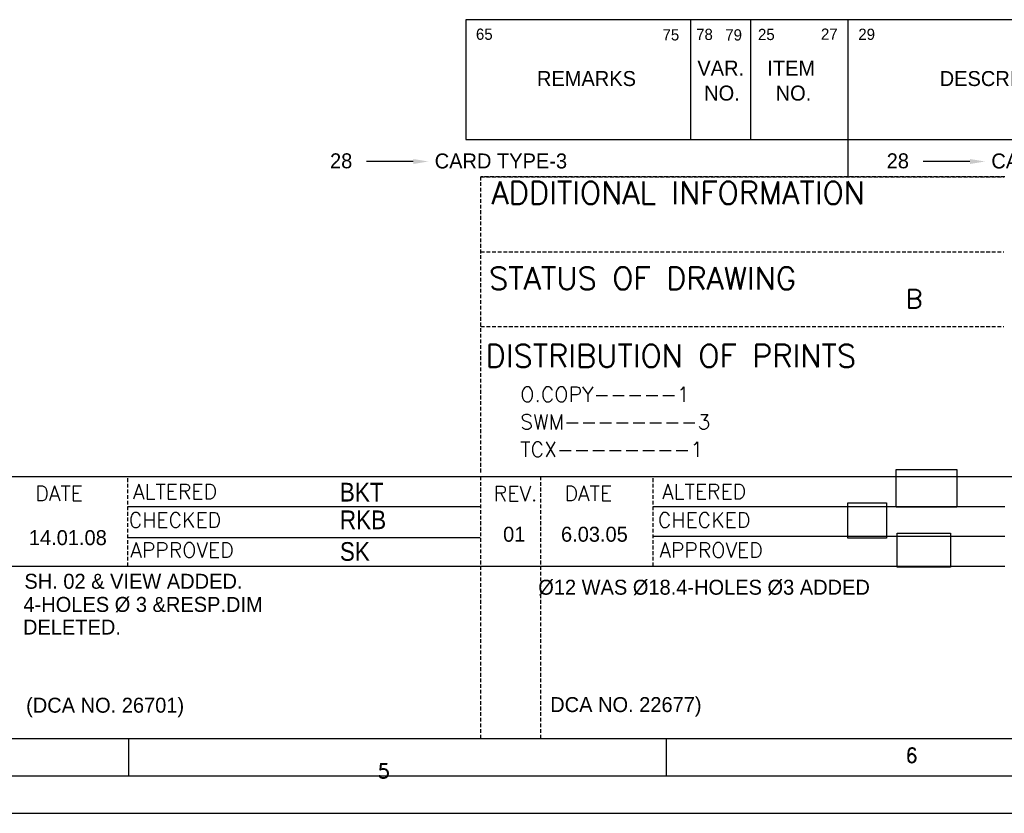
# Model space of a CAD drawing. Extents: x 9638 to 13202, y 922 to 3442.
# Tile 3 of 8: x 11332 to 12121, y 922 to 1558. Entities that reach past the tile are written whole.
import ezdxf
from ezdxf.enums import TextEntityAlignment as Align

# ---------------------------------------------------------------- set-up
doc = ezdxf.new("R2010")
doc.units = 0
doc.header["$MEASUREMENT"] = 0
doc.linetypes.add('DASHED', pattern=[0.75, 0.5, -0.25])
doc.layers.get('0').update_dxf_attribs({"linetype": 'CONTINUOUS'})
doc.layers.add('TAXT', color=2, linetype='CONTINUOUS')
doc.layers.add('TEXT', color=2, linetype='CONTINUOUS')
doc.styles.add('ROMAND', font='romand')
doc.styles.add('ROMANS', font='romans')
picture_1 = doc.add_image_def('image1.bmp', size_in_pixel=(91, 56))
picture_2 = doc.add_image_def('image2.jpg', size_in_pixel=(92, 84))
picture_3 = doc.add_image_def('image3.jpg', size_in_pixel=(91, 58))

# ---------------------------------------------------------------- blocks, each defined once
blk = doc.blocks.new('A2')
at = {"color": 5}
for p, q in [((584, 106), (342, 106)), ((342, 106), (342, 90)), ((372, 106), (372, 90)), ((380, 106), (380, 90)), ((393, 106), (393, 90)), ((342, 90), (584, 90)), ((393, 90), (393, 85)), ((334.97, 87.06), (328.74, 87.06)), ((409.32, 87.06), (403.09, 87.06))]:
    blk.add_line(p, q, dxfattribs=at)
at = {"linetype": 'DASHED'}
for p, q in [((344, 45.54), (344, 85)), ((414, 85), (344, 85)), ((344, 85), (413.85, 85)), ((344, 75), (413.85, 75)), ((344, 65), (413.85, 65)), ((296.84, 33), (296.84, 45)), ((344, 10), (344, 45.08)), ((352, 10), (352, 45)), ((367, 33), (367, 45))]:
    blk.add_line(p, q, dxfattribs=at)
for p, q in [((20, 45), (584, 45)), ((296.84, 41), (343.84, 41)), ((367, 41), (414, 41)), ((296.84, 36.86), (343.91, 36.86)), ((367, 37), (414, 37)), ((134, 33), (414, 33)), ((20, 10), (584, 10)), ((297, 5), (297, 10)), ((368.75, 10), (368.75, 5)), ((14.84, 5), (589, 5)), ((0, 0), (594, 0))]:
    blk.add_line(p, q)
at = {"color": 5}
for points in [[(334.97, 87.39), (334.97, 86.72), (336.97, 87.06)], [(409.32, 87.39), (409.32, 86.72), (411.32, 87.06)]]:
    blk.add_solid(points, dxfattribs=at)
for s, height, p in [('65', 1.5, (343.34, 103.31)), ('75', 1.5, (368.26, 103.23)), ('78', 1.5, (372.75, 103.29)), ('79', 1.5, (376.64, 103.22)), ('25', 1.5, (381.01, 103.28)), ('27', 1.5, (389.42, 103.32)), ('29', 1.5, (394.41, 103.3)), ('VAR.', 2, (372.91, 98.54)), ('ITEM', 2, (382.25, 98.54)), ('REMARKS', 2, (351.49, 97.14)), ('DESCRIPTION', 2, (405.28, 97.14)), ('NO.', 2, (373.82, 95.2)), ('NO.', 2, (383.37, 95.2)), ('28', 2, (323.85, 86.15)), ('CARD TYPE-3', 2, (337.83, 86.13)), ('28', 2, (398.2, 86.15)), ('CARD TYPE-1', 2, (412.18, 86.13))]:
    blk.add_text(s, height=height, dxfattribs=at).set_placement(p)
at = {"color": 7, "style": 'ROMANS', "width": 1.3}
blk.add_attdef('DRG_NO', (70.14, 412.28), '', height=3.5, rotation=180, dxfattribs=at)
at = {"style": 'ROMANS'}
for tag, p, width in [('SHTNO', (9.07, 107.77), 0.8), ('REV_NO', (9.09, 98.48), 0.8), ('DRG_NO', (9.17, 70.14), 0.9)]:
    blk.add_attdef(tag, p, '', height=2.8, rotation=90, dxfattribs=dict(at, width=width))
at = {"color": 7, "style": 'ROMANS'}
for tag, p, height in [('PRODUCT', (483.32, 73.62), 4), ('DRN_SIGN', (535.97, 58.04), 2), ('CHD_SIGN', (535.8, 52), 2), ('APP_SIGN', (535.72, 46.19), 2), ('TITLE1', (425.97, 19.61), 3.5), ('TITLE2', (425.65, 13.39), 3.5)]:
    blk.add_attdef(tag, p, '', height=height, dxfattribs=at)
for tag, height, p in [('DRN_BY', 2, (523.7, 59.35)), ('DRN_DATE', 1.7, (562.23, 59.45)), ('CHD_BY', 2, (523.7, 53.34)), ('CHD_DATE', 1.7, (562.13, 53.93)), ('NOVAR', 2.5, (577.98, 47.88)), ('APP_BY', 2, (523.7, 47.34)), ('APP_DATE', 1.7, (562.13, 47.43)), ('SCALE', 2.5, (485.64, 32.88)), ('ITNO', 2.5, (562.34, 33.54)), ('REFTOASSY', 2.5, (532.31, 32.26)), ('NOIT', 2.5, (577.66, 31.84)), ('REV_NO', 3.5, (578.69, 19.15)), ('SHTNO', 2.5, (541.3, 12.54)), ('NOSHT', 2.5, (581.13, 12.72))]:
    blk.add_attdef(tag, text='', height=height, dxfattribs=at).set_placement(p, align=Align.MIDDLE)
at = {"color": 7, "style": 'ROMANS', "width": 0.8}
blk.add_attdef('WEIGHT', text='', height=2.3, dxfattribs=at).set_placement((504.27, 32.63), align=Align.MIDDLE)
at = {"color": 7, "style": 'ROMANS', "width": 1.3}
blk.add_attdef('DRG_NO', (514.76, 19.09), '', height=3.5, dxfattribs=at)
at = {"layer": 'TEXT'}
for s, height, style, p in [('ADDITIONAL INFORMATION', 3, 'ROMANS', (345.41, 81.37)), ('STATUS OF DRAWING', 3, 'ROMANS', (345.09, 69.96)), ('DISTRIBUTION OF PRINTS', 3, 'ROMANS', (344.63, 59.6)), ('DATE', 2, 'ROMANS', (284.5, 41.72)), ('ALTERED', 2, 'ROMANS', (297.53, 41.98)), ('REV.', 2, 'ROMANS', (345.72, 41.69)), ('DATE', 2, 'ROMANS', (355.17, 41.72)), ('ALTERED', 2, 'ROMANS', (368.2, 41.98)), ('CHECKED', 2, 'ROMANS', (296.97, 38.17)), ('CHECKED', 2, 'ROMANS', (367.64, 38.17)), ('APPROVED', 2, 'ROMANS', (297.17, 34.15)), ('APPROVED', 2, 'ROMANS', (367.84, 34.15)), ('6', 2, 'ROMAND', (400.66, 6.73)), ('5', 2, 'ROMAND', (330.16, 4.65))]:
    blk.add_text(s, height=height, dxfattribs=dict(at, style=style)).set_placement(p)
at = {"layer": 'TEXT', "color": 1, "style": 'ROMANS'}
for s, p in [('O.COPY-----1', (349.27, 54.95)), ('SWM--------3', (349.27, 51.28)), ('TCX--------1', (349.27, 47.61))]:
    blk.add_text(s, height=2, dxfattribs=at).set_placement(p)

msp = doc.modelspace()

# ---------------------------------------------------------------- block references
at = {"xscale": 6, "yscale": 6, "zscale": 6}
msp.add_blockref('A2', (9637.77, 922.44), dxfattribs=at)

# ---------------------------------------------------------------- texts
at = {"layer": 'TAXT'}
for s, p in [('01', (11719.59, 1140.09)), ('6.03.05', (11765.96, 1140.09)), ('14.01.08', (11339.5, 1137.35)), ('SH. 02 & VIEW ADDED.', (11335.94, 1102.39)), (' %%c12 WAS %%c18.4-HOLES %%C3 ADDED', (11743.28, 1097.62)), ('4-HOLES %%C 3 &RESP.DIM', (11335.2, 1083.84)), ('DELETED.', (11334.82, 1065.71)), ('(DCA NO. 26701)', (11337.32, 1003.08)), ('DCA NO. 22677)', (11757.32, 1003.57))]:
    msp.add_text(s, height=12, dxfattribs=at).set_placement(p)
at = {"layer": 'TEXT', "style": 'ROMANS'}
msp.add_text('B', height=15, dxfattribs=at).set_placement((12042.15, 1327.23))
at = {"layer": 'TEXT', "width": 0.9}
for s, p in [('BKT', (11588.74, 1172.31)), ('RKB', (11588.74, 1150.12)), ('SK', (11588.74, 1124.78))]:
    msp.add_text(s, height=15, dxfattribs=at).set_placement(p)

# ---------------------------------------------------------------- pictures from other files: only their frames are drawn
image = msp.add_image(picture_1, insert=(12034.44, 1167.85), size_in_units=(48.75, 30))
image.dxf.flags = 7
image = msp.add_image(picture_2, insert=(11995.83, 1143.04), size_in_units=(31.02, 28.32))
image.dxf.flags = 7
image = msp.add_image(picture_3, insert=(12035.36, 1119.57), size_in_units=(42.88, 27.33))
image.dxf.flags = 7

doc.saveas('drawing.dxf')
